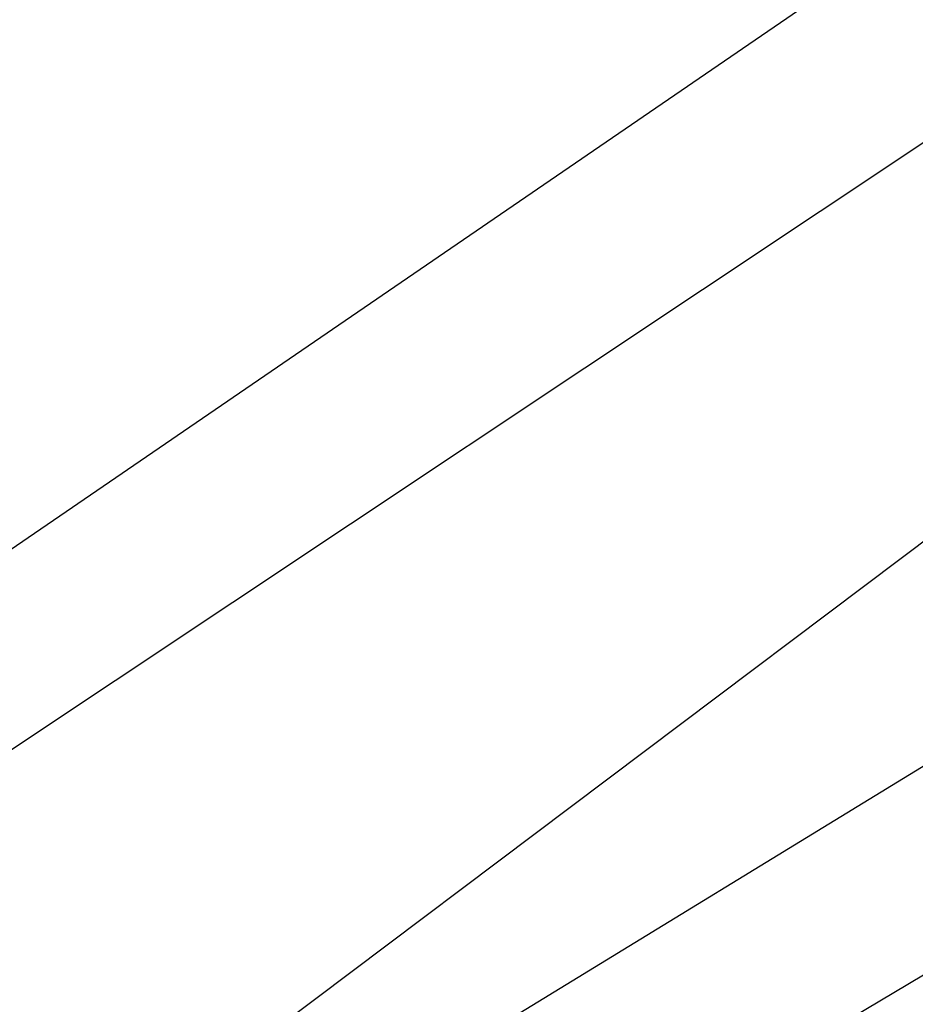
# Model space of a CAD drawing. Extents: x 0 to 901, y 0 to 72.
# Tile 133 of 256: x 448.84811 to 448.8516, y 61.25976 to 61.26359. Entities that reach past the tile are written whole.
import ezdxf

# ---------------------------------------------------------------- set-up
doc = ezdxf.new("R2010")
doc.units = 0
doc.header["$LTSCALE"] = 25.4
doc.layers.get('0').update_dxf_attribs({"color": 13, "linetype": 'CONTINUOUS'})

# ---------------------------------------------------------------- blocks, each defined once
blk = doc.blocks.new('PIN-LED-M-8128_STL')
at = {"color": 0}
for p, q in [((11.1116762, 453.3226624, 62.7789841), (10.9163589, 453.6520691, 62.9942207)), ((11.1116762, 453.3226624, 62.7789841), (10.9163589, 453.6520691, 62.9942207)), ((10.9115152, 453.650177, 59.4938545), (11.1116762, 453.3226624, 59.2789841)), ((10.9115152, 453.650177, 59.4938545), (11.1116762, 453.3226624, 59.2789841)), ((10.8972921, 453.6447754, 62.292778), (11.1116762, 453.3226624, 62.0789833)), ((10.8972921, 453.6447754, 62.292778), (11.1116762, 453.3226624, 62.0789833)), ((10.892415, 453.6429443, 58.792408), (11.1116762, 453.3226624, 58.5789871)), ((10.892415, 453.6429443, 58.792408), (11.1116762, 453.3226624, 58.5789871)), ((11.1157675, 453.3244019, 1.6860313), (10.8797855, 453.6383057, 1.4608195)), ((11.1157675, 453.3244019, 1.6860313), (10.8797855, 453.6383057, 1.4608195))]:
    blk.add_line(p, q, dxfattribs=at)
mesh = blk.add_polyface(dxfattribs=at)
corners = [(11.203413, 453.3647156, 60.6846046), (11.107358, 453.7418518, 60.9087486), (11.0366411, 453.7049255, 60.9033546)]
mesh.append_faces([[corners[k] for k in face] for face in [(0, 1, 2)]], dxfattribs={"color": 0})
mesh = blk.add_polyface(dxfattribs=at)
corners = [(11.2913332, 453.410614, 63.4900055), (11.0839043, 453.7290955, 63.706955), (11.1866732, 453.3565979, 63.4835777)]
mesh.append_faces([[corners[k] for k in face] for face in [(0, 1, 2)]], dxfattribs={"color": 0})
mesh = blk.add_polyface(dxfattribs=at)
corners = [(11.2021456, 453.3640747, 0.9914658), (10.947278, 453.6645203, 0.7658517), (11.0444956, 453.7088013, 0.7734238)]
mesh.append_faces([[corners[k] for k in face] for face in [(0, 1, 2)]], dxfattribs={"color": 0})
mesh = blk.add_polyface(dxfattribs=at)
corners = [(11.3094292, 453.4207764, 0.998511), (11.2021456, 453.3640747, 0.9914658), (11.0444956, 453.7088013, 0.7734238)]
mesh.append_faces([[corners[k] for k in face] for face in [(0, 1, 2)]], dxfattribs={"color": 0})

msp = doc.modelspace()

# ---------------------------------------------------------------- block references
at = {"color": 250, "rotation": 270}
msp.add_blockref('PIN-LED-M-8128_STL', (-4.5156512, 72.3450928, -0.2648032), dxfattribs=at)

doc.saveas('drawing.dxf')
